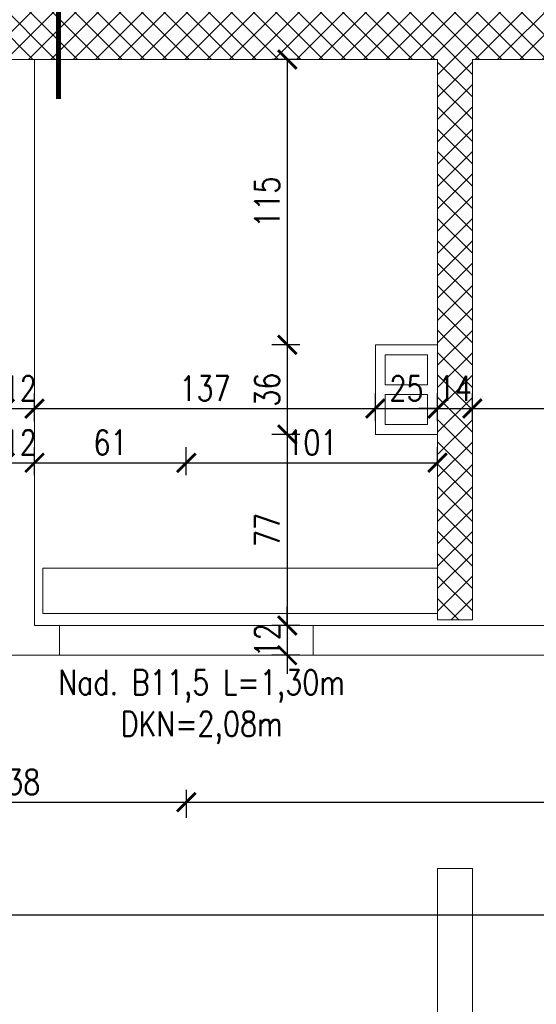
# Model space of a CAD drawing. Header units: millimetres. Extents: x 11984 to 50512, y -26688 to 13952.
# Tile 18 of 85: x 18608 to 18815, y 10412 to 10808. Entities that reach past the tile are written whole.
import ezdxf

# ---------------------------------------------------------------- set-up
doc = ezdxf.new("R2010")
doc.units = ezdxf.units.MM
doc.header["$MEASUREMENT"] = 0
doc.linetypes.add('HIDDEN', pattern=[9.525, 6.35, -3.175])
doc.layers.add('e-cad_opisy', color=7, linetype='Continuous')
for name, color, linetype, lineweight in [('e-cad_wymiary', 5, 'Continuous', 9), ('k-kreskowanie', 252, 'Continuous', 9), ('k-widok', 1, 'Continuous', 20), ('k-wyburzenia', 215, 'PNEUMATIC2', 9), ('k-ściany działowe', 2, 'Continuous', 20), ('k-ściany istniejące', 190, 'Continuous', 18)]:
    doc.layers.add(name, color=color, linetype=linetype, lineweight=lineweight)
doc.styles.add('e-cad_1', font='simplex.shx', dxfattribs={"width": 0.8})
doc.linetypes.add('PNEUMATIC2', pattern='A,0.5,-0.25,["//",Standard,S=0.2,R=0,X=-0.1,Y=-0.1],-0.25', length=1)
doc.dimstyles.new('e-cad_1_50_[cm]', dxfattribs={"dimscale": 5, "dimtxt": 2, "dimasz": 1.5, "dimexe": 1.25, "dimexo": 0.625, "dimtad": 1, "dimdec": 0, "dimrnd": 0.1, "dimdsep": 46, "dimtxsty": 'e-cad_1', "dimblk": 'ARCHTICK', "dimcen": 1.5, "dimclrd": 256, "dimclre": 256, "dimclrt": 7, "dimadec": 0, "dimazin": 0, "dimtfac": 1, "dimtdec": 0, "dimtix": 1, "dimtmove": 0, "dimatfit": 0, "dimfxl": 0, "dimarcsym": 0})

# ---------------------------------------------------------------- blocks, each defined once
blk = doc.blocks.new('_ArchTick')
at = {"color": 0, "linetype": 'ByBlock', "const_width": 0.15}
blk.add_lwpolyline([(-0.5, -0.5), (0.5, 0.5)], dxfattribs=at)
blk = doc.blocks.new('*D662')
at = {"layer": 'Defpoints', "color": 0, "ltscale": 2}
for p in [(20124.71, 10448.29), (20124.71, 10445.51), (18471.52, 10430.99)]:
    blk.add_point(p, dxfattribs=at)
at = {"layer": 'e-cad_wymiary', "lineweight": -2}
for p, q in [((18471.52, 10443.29), (18471.52, 10454.54)), ((20124.71, 10448.29), (20124.71, 10454.54)), ((18471.52, 10448.29), (20124.71, 10448.29))]:
    blk.add_line(p, q, dxfattribs=at)
at = {"layer": 'e-cad_wymiary', "lineweight": -2, "ltscale": 2, "xscale": 7.5, "yscale": 7.5, "zscale": 7.5, "rotation": 180}
blk.add_blockref('_ArchTick', (18471.52, 10448.29), dxfattribs=at)
at = {"layer": 'e-cad_wymiary', "lineweight": -2, "ltscale": 2, "xscale": 7.5, "yscale": 7.5, "zscale": 7.5}
blk.add_blockref('_ArchTick', (20124.71, 10448.29), dxfattribs=at)
at = {"layer": 'e-cad_wymiary', "color": 7, "ltscale": 2, "insert": (19298.12, 10456.42), "char_height": 10, "attachment_point": 5, "style": 'e-cad_1'}
blk.add_mtext('1653', dxfattribs=at)
blk = doc.blocks.new('*D679')
at = {"layer": 'Defpoints', "color": 0, "ltscale": 2}
for p in [(18613.52, 10651.66), (18601.52, 10628.26), (18613.52, 10628.26)]:
    blk.add_point(p, dxfattribs=at)
at = {"layer": 'e-cad_wymiary', "lineweight": -2}
for p, q in [((18601.52, 10646.66), (18601.52, 10657.91)), ((18613.52, 10646.66), (18613.52, 10657.91)), ((18601.52, 10651.66), (18594.02, 10651.66)), ((18601.52, 10651.66), (18613.52, 10651.66)), ((18613.52, 10651.66), (18621.02, 10651.66))]:
    blk.add_line(p, q, dxfattribs=at)
at = {"layer": 'e-cad_wymiary', "lineweight": -2, "ltscale": 2, "xscale": 7.5, "yscale": 7.5, "zscale": 7.5}
blk.add_blockref('_ArchTick', (18601.52, 10651.66), dxfattribs=at)
at = {"layer": 'e-cad_wymiary', "lineweight": -2, "ltscale": 2, "xscale": 7.5, "yscale": 7.5, "zscale": 7.5, "rotation": 180}
blk.add_blockref('_ArchTick', (18613.52, 10651.66), dxfattribs=at)
at = {"layer": 'e-cad_wymiary', "color": 7, "ltscale": 2, "insert": (18607.52, 10659.79), "char_height": 10, "attachment_point": 5, "style": 'e-cad_1'}
blk.add_mtext('12', dxfattribs=at)
blk = doc.blocks.new('*D680')
at = {"layer": 'Defpoints', "color": 0, "ltscale": 2}
for p in [(18750.52, 10651.66), (18750.52, 10641.28), (18613.52, 10628.26)]:
    blk.add_point(p, dxfattribs=at)
at = {"layer": 'e-cad_wymiary', "lineweight": -2}
for p, q in [((18613.52, 10646.66), (18613.52, 10657.91)), ((18750.52, 10646.66), (18750.52, 10657.91)), ((18613.52, 10651.66), (18750.52, 10651.66))]:
    blk.add_line(p, q, dxfattribs=at)
at = {"layer": 'e-cad_wymiary', "lineweight": -2, "ltscale": 2, "xscale": 7.5, "yscale": 7.5, "zscale": 7.5, "rotation": 180}
blk.add_blockref('_ArchTick', (18613.52, 10651.66), dxfattribs=at)
at = {"layer": 'e-cad_wymiary', "lineweight": -2, "ltscale": 2, "xscale": 7.5, "yscale": 7.5, "zscale": 7.5}
blk.add_blockref('_ArchTick', (18750.52, 10651.66), dxfattribs=at)
at = {"layer": 'e-cad_wymiary', "color": 7, "ltscale": 2, "insert": (18682.02, 10659.79), "char_height": 10, "attachment_point": 5, "style": 'e-cad_1'}
blk.add_mtext('137', dxfattribs=at)
blk = doc.blocks.new('*D681')
at = {"layer": 'Defpoints', "color": 0, "ltscale": 2}
for p in [(18775.52, 10651.66), (18750.52, 10641.28), (18775.52, 10641.28)]:
    blk.add_point(p, dxfattribs=at)
at = {"layer": 'e-cad_wymiary', "lineweight": -2}
for p, q in [((18750.52, 10646.66), (18750.52, 10657.91)), ((18775.52, 10646.66), (18775.52, 10657.91)), ((18750.52, 10651.66), (18775.52, 10651.66))]:
    blk.add_line(p, q, dxfattribs=at)
at = {"layer": 'e-cad_wymiary', "lineweight": -2, "ltscale": 2, "xscale": 7.5, "yscale": 7.5, "zscale": 7.5, "rotation": 180}
blk.add_blockref('_ArchTick', (18750.52, 10651.66), dxfattribs=at)
at = {"layer": 'e-cad_wymiary', "lineweight": -2, "ltscale": 2, "xscale": 7.5, "yscale": 7.5, "zscale": 7.5}
blk.add_blockref('_ArchTick', (18775.52, 10651.66), dxfattribs=at)
at = {"layer": 'e-cad_wymiary', "color": 7, "ltscale": 2, "insert": (18763.02, 10659.79), "char_height": 10, "attachment_point": 5, "style": 'e-cad_1'}
blk.add_mtext('25', dxfattribs=at)
blk = doc.blocks.new('*D682')
at = {"layer": 'Defpoints', "color": 0, "ltscale": 2}
for p in [(18789.52, 10651.66), (18775.52, 10641.28), (18789.52, 10641.28)]:
    blk.add_point(p, dxfattribs=at)
at = {"layer": 'e-cad_wymiary', "lineweight": -2}
for p, q in [((18775.52, 10646.66), (18775.52, 10657.91)), ((18789.52, 10646.66), (18789.52, 10657.91)), ((18775.52, 10651.66), (18768.02, 10651.66)), ((18775.52, 10651.66), (18789.52, 10651.66)), ((18789.52, 10651.66), (18797.02, 10651.66))]:
    blk.add_line(p, q, dxfattribs=at)
at = {"layer": 'e-cad_wymiary', "lineweight": -2, "ltscale": 2, "xscale": 7.5, "yscale": 7.5, "zscale": 7.5}
blk.add_blockref('_ArchTick', (18775.52, 10651.66), dxfattribs=at)
at = {"layer": 'e-cad_wymiary', "lineweight": -2, "ltscale": 2, "xscale": 7.5, "yscale": 7.5, "zscale": 7.5, "rotation": 180}
blk.add_blockref('_ArchTick', (18789.52, 10651.66), dxfattribs=at)
at = {"layer": 'e-cad_wymiary', "color": 7, "ltscale": 2, "insert": (18782.52, 10659.79), "char_height": 10, "attachment_point": 5, "style": 'e-cad_1'}
blk.add_mtext('14', dxfattribs=at)
blk = doc.blocks.new('*D683')
at = {"layer": 'Defpoints', "color": 0, "ltscale": 2}
for p in [(19003.73, 10651.66), (18789.52, 10641.28), (19003.73, 10627.26)]:
    blk.add_point(p, dxfattribs=at)
at = {"layer": 'e-cad_wymiary', "lineweight": -2}
for p, q in [((18789.52, 10646.66), (18789.52, 10657.91)), ((19003.73, 10646.66), (19003.73, 10657.91)), ((18789.52, 10651.66), (19003.73, 10651.66))]:
    blk.add_line(p, q, dxfattribs=at)
at = {"layer": 'e-cad_wymiary', "lineweight": -2, "ltscale": 2, "xscale": 7.5, "yscale": 7.5, "zscale": 7.5, "rotation": 180}
blk.add_blockref('_ArchTick', (18789.52, 10651.66), dxfattribs=at)
at = {"layer": 'e-cad_wymiary', "lineweight": -2, "ltscale": 2, "xscale": 7.5, "yscale": 7.5, "zscale": 7.5}
blk.add_blockref('_ArchTick', (19003.73, 10651.66), dxfattribs=at)
at = {"layer": 'e-cad_wymiary', "color": 7, "ltscale": 2, "insert": (18896.62, 10659.79), "char_height": 10, "attachment_point": 5, "style": 'e-cad_1'}
blk.add_mtext('214', dxfattribs=at)
blk = doc.blocks.new('*D698')
at = {"layer": 'Defpoints', "color": 0, "ltscale": 2}
for p in [(18536.52, 10552.52), (18674.52, 10552.52), (18674.52, 10493.5)]:
    blk.add_point(p, dxfattribs=at)
at = {"layer": 'e-cad_wymiary', "lineweight": -2}
for p, q in [((18536.52, 10498.5), (18536.52, 10487.25)), ((18674.52, 10498.5), (18674.52, 10487.25)), ((18536.52, 10493.5), (18674.52, 10493.5))]:
    blk.add_line(p, q, dxfattribs=at)
at = {"layer": 'e-cad_wymiary', "lineweight": -2, "ltscale": 2, "xscale": 7.5, "yscale": 7.5, "zscale": 7.5, "rotation": 180}
blk.add_blockref('_ArchTick', (18536.52, 10493.5), dxfattribs=at)
at = {"layer": 'e-cad_wymiary', "lineweight": -2, "ltscale": 2, "xscale": 7.5, "yscale": 7.5, "zscale": 7.5}
blk.add_blockref('_ArchTick', (18674.52, 10493.5), dxfattribs=at)
at = {"layer": 'e-cad_wymiary', "color": 7, "ltscale": 2, "insert": (18605.52, 10501.62), "char_height": 10, "attachment_point": 5, "style": 'e-cad_1'}
blk.add_mtext('138', dxfattribs=at)
blk = doc.blocks.new('*D699')
at = {"layer": 'Defpoints', "color": 0, "ltscale": 2}
for p in [(18674.52, 10552.52), (19318.49, 10552.52), (19318.49, 10493.5)]:
    blk.add_point(p, dxfattribs=at)
at = {"layer": 'e-cad_wymiary', "lineweight": -2}
for p, q in [((18674.52, 10498.5), (18674.52, 10487.25)), ((19318.49, 10498.5), (19318.49, 10487.25)), ((18674.52, 10493.5), (19318.49, 10493.5))]:
    blk.add_line(p, q, dxfattribs=at)
at = {"layer": 'e-cad_wymiary', "lineweight": -2, "ltscale": 2, "xscale": 7.5, "yscale": 7.5, "zscale": 7.5, "rotation": 180}
blk.add_blockref('_ArchTick', (18674.52, 10493.5), dxfattribs=at)
at = {"layer": 'e-cad_wymiary', "lineweight": -2, "ltscale": 2, "xscale": 7.5, "yscale": 7.5, "zscale": 7.5}
blk.add_blockref('_ArchTick', (19318.49, 10493.5), dxfattribs=at)
at = {"layer": 'e-cad_wymiary', "color": 7, "ltscale": 2, "insert": (18996.5, 10501.62), "char_height": 10, "attachment_point": 5, "style": 'e-cad_1'}
blk.add_mtext('644', dxfattribs=at)
blk = doc.blocks.new('*D704')
at = {"layer": 'Defpoints', "color": 0, "ltscale": 2}
for p in [(18613.52, 10629.92), (18601.52, 10616.29), (18613.52, 10616.29)]:
    blk.add_point(p, dxfattribs=at)
at = {"layer": 'e-cad_wymiary', "lineweight": -2}
for p, q in [((18601.52, 10624.92), (18601.52, 10636.17)), ((18613.52, 10624.92), (18613.52, 10636.17)), ((18601.52, 10629.92), (18594.02, 10629.92)), ((18601.52, 10629.92), (18613.52, 10629.92)), ((18613.52, 10629.92), (18621.02, 10629.92))]:
    blk.add_line(p, q, dxfattribs=at)
at = {"layer": 'e-cad_wymiary', "lineweight": -2, "ltscale": 2, "xscale": 7.5, "yscale": 7.5, "zscale": 7.5}
blk.add_blockref('_ArchTick', (18601.52, 10629.92), dxfattribs=at)
at = {"layer": 'e-cad_wymiary', "lineweight": -2, "ltscale": 2, "xscale": 7.5, "yscale": 7.5, "zscale": 7.5, "rotation": 180}
blk.add_blockref('_ArchTick', (18613.52, 10629.92), dxfattribs=at)
at = {"layer": 'e-cad_wymiary', "color": 7, "ltscale": 2, "insert": (18607.52, 10638.05), "char_height": 10, "attachment_point": 5, "style": 'e-cad_1'}
blk.add_mtext('12', dxfattribs=at)
blk = doc.blocks.new('*D705')
at = {"layer": 'Defpoints', "color": 0, "ltscale": 2}
for p in [(18674.52, 10629.92), (18613.52, 10616.29), (18674.52, 10564.52)]:
    blk.add_point(p, dxfattribs=at)
at = {"layer": 'e-cad_wymiary', "lineweight": -2}
for p, q in [((18613.52, 10624.92), (18613.52, 10636.17)), ((18674.52, 10624.92), (18674.52, 10636.17)), ((18613.52, 10629.92), (18674.52, 10629.92))]:
    blk.add_line(p, q, dxfattribs=at)
at = {"layer": 'e-cad_wymiary', "lineweight": -2, "ltscale": 2, "xscale": 7.5, "yscale": 7.5, "zscale": 7.5, "rotation": 180}
blk.add_blockref('_ArchTick', (18613.52, 10629.92), dxfattribs=at)
at = {"layer": 'e-cad_wymiary', "lineweight": -2, "ltscale": 2, "xscale": 7.5, "yscale": 7.5, "zscale": 7.5}
blk.add_blockref('_ArchTick', (18674.52, 10629.92), dxfattribs=at)
at = {"layer": 'e-cad_wymiary', "color": 7, "ltscale": 2, "insert": (18644.02, 10638.05), "char_height": 10, "attachment_point": 5, "style": 'e-cad_1'}
blk.add_mtext('61', dxfattribs=at)
blk = doc.blocks.new('*D706')
at = {"layer": 'Defpoints', "color": 0, "ltscale": 2}
for p in [(18775.52, 10629.92), (18775.52, 10626.2), (18674.52, 10564.52)]:
    blk.add_point(p, dxfattribs=at)
at = {"layer": 'e-cad_wymiary', "lineweight": -2}
for p, q in [((18674.52, 10624.92), (18674.52, 10636.17)), ((18775.52, 10629.32), (18775.52, 10636.17)), ((18674.52, 10629.92), (18775.52, 10629.92))]:
    blk.add_line(p, q, dxfattribs=at)
at = {"layer": 'e-cad_wymiary', "lineweight": -2, "ltscale": 2, "xscale": 7.5, "yscale": 7.5, "zscale": 7.5, "rotation": 180}
blk.add_blockref('_ArchTick', (18674.52, 10629.92), dxfattribs=at)
at = {"layer": 'e-cad_wymiary', "lineweight": -2, "ltscale": 2, "xscale": 7.5, "yscale": 7.5, "zscale": 7.5}
blk.add_blockref('_ArchTick', (18775.52, 10629.92), dxfattribs=at)
at = {"layer": 'e-cad_wymiary', "color": 7, "ltscale": 2, "insert": (18725.02, 10638.05), "char_height": 10, "attachment_point": 5, "style": 'e-cad_1'}
blk.add_mtext('101', dxfattribs=at)
blk = doc.blocks.new('*D820')
at = {"layer": 'Defpoints', "color": 0, "ltscale": 2}
for p in [(18743.92, 10791.99), (18715.12, 10677.28), (18750.52, 10677.28)]:
    blk.add_point(p, dxfattribs=at)
at = {"layer": 'e-cad_wymiary', "lineweight": -2}
for p, q in [((18720.12, 10791.99), (18708.87, 10791.99)), ((18715.12, 10791.99), (18715.12, 10677.28)), ((18720.12, 10677.28), (18708.87, 10677.28))]:
    blk.add_line(p, q, dxfattribs=at)
at = {"layer": 'e-cad_wymiary', "lineweight": -2, "ltscale": 2, "xscale": 7.5, "yscale": 7.5, "zscale": 7.5}
for p, rotation in [((18715.12, 10791.99), 90), ((18715.12, 10677.28), 270)]:
    blk.add_blockref('_ArchTick', p, dxfattribs=dict(at, rotation=rotation))
at = {"layer": 'e-cad_wymiary', "color": 7, "ltscale": 2, "insert": (18707, 10734.64), "char_height": 10, "attachment_point": 5, "rotation": 90, "style": 'e-cad_1'}
blk.add_mtext('115', dxfattribs=at)
blk = doc.blocks.new('*D821')
at = {"layer": 'Defpoints', "color": 0, "ltscale": 2}
for p in [(18750.52, 10677.28), (18715.12, 10641.28), (18750.52, 10641.28)]:
    blk.add_point(p, dxfattribs=at)
at = {"layer": 'e-cad_wymiary', "lineweight": -2}
for p, q in [((18720.12, 10677.28), (18708.87, 10677.28)), ((18715.12, 10677.28), (18715.12, 10641.28)), ((18720.12, 10641.28), (18708.87, 10641.28))]:
    blk.add_line(p, q, dxfattribs=at)
at = {"layer": 'e-cad_wymiary', "lineweight": -2, "ltscale": 2, "xscale": 7.5, "yscale": 7.5, "zscale": 7.5}
for p, rotation in [((18715.12, 10677.28), 90), ((18715.12, 10641.28), 270)]:
    blk.add_blockref('_ArchTick', p, dxfattribs=dict(at, rotation=rotation))
at = {"layer": 'e-cad_wymiary', "color": 7, "ltscale": 2, "insert": (18707, 10659.28), "char_height": 10, "attachment_point": 5, "rotation": 90, "style": 'e-cad_1'}
blk.add_mtext('36', dxfattribs=at)
blk = doc.blocks.new('*D822')
at = {"layer": 'Defpoints', "color": 0, "ltscale": 2}
for p in [(18750.52, 10641.28), (18715.12, 10564.52), (18740.68, 10564.52)]:
    blk.add_point(p, dxfattribs=at)
at = {"layer": 'e-cad_wymiary', "lineweight": -2}
for p, q in [((18720.12, 10641.28), (18708.87, 10641.28)), ((18715.12, 10641.28), (18715.12, 10564.52)), ((18720.12, 10564.52), (18708.87, 10564.52))]:
    blk.add_line(p, q, dxfattribs=at)
at = {"layer": 'e-cad_wymiary', "lineweight": -2, "ltscale": 2, "xscale": 7.5, "yscale": 7.5, "zscale": 7.5}
for p, rotation in [((18715.12, 10641.28), 90), ((18715.12, 10564.52), 270)]:
    blk.add_blockref('_ArchTick', p, dxfattribs=dict(at, rotation=rotation))
at = {"layer": 'e-cad_wymiary', "color": 7, "ltscale": 2, "insert": (18707, 10602.9), "char_height": 10, "attachment_point": 5, "rotation": 90, "style": 'e-cad_1'}
blk.add_mtext('77', dxfattribs=at)
blk = doc.blocks.new('*D823')
at = {"layer": 'Defpoints', "color": 0, "ltscale": 2}
for p in [(18740.68, 10564.52), (18715.12, 10552.52), (18740.68, 10552.52)]:
    blk.add_point(p, dxfattribs=at)
at = {"layer": 'e-cad_wymiary', "lineweight": -2}
for p, q in [((18715.12, 10564.52), (18715.12, 10572.02)), ((18720.12, 10564.52), (18708.87, 10564.52)), ((18715.12, 10564.52), (18715.12, 10552.52)), ((18720.12, 10552.52), (18708.87, 10552.52)), ((18715.12, 10552.52), (18715.12, 10545.02))]:
    blk.add_line(p, q, dxfattribs=at)
at = {"layer": 'e-cad_wymiary', "lineweight": -2, "ltscale": 2, "xscale": 7.5, "yscale": 7.5, "zscale": 7.5}
for p, rotation in [((18715.12, 10564.52), 270), ((18715.12, 10552.52), 90)]:
    blk.add_blockref('_ArchTick', p, dxfattribs=dict(at, rotation=rotation))
at = {"layer": 'e-cad_wymiary', "color": 7, "ltscale": 2, "insert": (18707, 10558.52), "char_height": 10, "attachment_point": 5, "rotation": 90, "style": 'e-cad_1'}
blk.add_mtext('12', dxfattribs=at)

msp = doc.modelspace()

# ---------------------------------------------------------------- hatches: boundary and pattern name
at = {"layer": 'k-kreskowanie'}
h = msp.add_hatch(dxfattribs=at)
h.set_pattern_fill('ANSI37', color=256, scale=2, style=0)
h.set_pattern_definition([(45, (20560.6375, -11648.78), (-4.490128, 4.490128), []), (135, (20560.6375, -11648.78), (-4.490128, -4.490128), [])])
h.paths.add_polyline_path([(20114.55, 10359.34), (20114.55, 10402.52), (20124.71, 10402.52), (20124.71, 10552.38), (20150.11, 10552.38), (20150.11, 10402.52), (20562.44, 10402.52), (20562.44, 10522.75), (20605.62, 10522.75), (20605.62, 9739.58), (20562.44, 9739.58), (20497.32, 9739.58), (20497.32, 9782.76), (20562.44, 9782.76), (20562.44, 10359.34)])
h.paths.add_polyline_path([(20114.55, 10791.99), (20114.55, 10834.32), (20124.71, 10834.32), (20562.44, 10834.32), (20562.44, 11331.32), (20481.16, 11331.32), (20481.16, 11374.5), (20605.62, 11374.5), (20605.62, 10677.69), (20562.44, 10677.69), (20562.44, 10791.99), (20150.11, 10791.99), (20150.11, 10654.38), (20124.71, 10654.38), (20124.71, 10791.99)])
h.paths.add_polyline_path([(20200.91, 10806.38), (20221.23, 10806.38), (20221.23, 10819.93), (20200.91, 10819.93)], flags=16)
h.paths.add_polyline_path([(20161.97, 10806.38), (20180.59, 10806.38), (20180.59, 10819.93), (20161.97, 10819.93)], flags=16)
h.paths.add_polyline_path([(17610.48, 10686.04), (17610.48, 11090.05), (17655.48, 11090.05), (17655.48, 10833.52), (17958.48, 10833.52), (17958.48, 10927.02), (17982.48, 10927.02), (17982.48, 10833.52), (17989.48, 10833.52), (17989.48, 10794.52), (17655.48, 10794.52), (17655.48, 10686.04)])
h.paths.add_polyline_path([(19732.71, 10791.99), (19732.71, 10834.32), (19849.55, 10834.32), (19849.55, 11374.5), (19973.16, 11374.5), (19973.16, 11331.32), (19892.73, 11331.32), (19892.73, 10834.32), (19914.74, 10834.32), (19914.74, 10791.99), (19901.86, 10791.99), (19901.86, 10816.54), (19826.86, 10816.54), (19826.86, 10791.99)])
h.paths.add_polyline_path([(17610.48, 10284.84), (17610.48, 10539.8), (17655.48, 10539.8), (17655.48, 10402.52), (17782.87, 10402.52), (18091.48, 10402.52), (18091.48, 10422.52), (18117.52, 10422.52), (18117.52, 10402.52), (18140.01, 10402.52), (18140.01, 10359.34), (17655.48, 10359.34), (17655.48, 10284.84)])
h.paths.add_polyline_path([(18902.97, 10359.34), (18902.97, 10402.52), (19002.88, 10402.52), (19002.88, 10017.29), (19096.01, 10017.29), (19096.01, 9992.74), (19002.88, 9992.74), (19002.88, 9907.76), (18977.48, 9907.76), (18977.48, 10359.34)])
h.paths.add_polyline_path([(18594.48, 10791.99), (18594.48, 10834.32), (18602.48, 10834.32), (18602.48, 10862.32), (18647.48, 10862.32), (18647.48, 10834.32), (18848.79, 10834.32), (18848.79, 10791.99), (18789.52, 10791.99), (18789.52, 10566.78), (18775.52, 10566.78), (18775.52, 10791.99)])
h.paths.add_polyline_path([(19218.09, 9992.74), (19218.09, 10017.29), (19228.09, 10017.29), (19228.09, 10402.52), (19359.65, 10402.52), (19359.65, 10359.34), (19265.65, 10359.34), (19265.65, 10281.34), (19252.65, 10281.34), (19252.65, 9907.76), (19228.09, 9907.76), (19228.09, 9992.74)])
h.paths.add_polyline_path([(19616.95, 10359.34), (19616.95, 10402.52), (20014.65, 10402.52), (20014.65, 10359.34), (19936.21, 10359.34), (19936.21, 10281.34), (19897.81, 10281.34), (19897.81, 10359.34)])
h.paths.add_polyline_path([(19909.81, 10293.34), (19924.21, 10293.34), (19924.21, 10314.34), (19909.81, 10314.34)], flags=16)
h.paths.add_polyline_path([(19909.81, 10326.34), (19924.21, 10326.34), (19924.21, 10347.34), (19909.81, 10347.34)], flags=16)
h.paths.add_polyline_path([(17610.48, 9739.58), (17610.48, 10131.59), (17655.48, 10131.59), (17655.48, 9782.76), (17712.07, 9782.76), (17712.07, 9739.58)])
h.paths.add_polyline_path([(18273.77, 10794.52), (18273.77, 10833.52), (18327.48, 10833.52), (18327.48, 10849.32), (18368.48, 10849.32), (18368.48, 10834.32), (18504.48, 10834.32), (18504.48, 10801.99), (18491.48, 10801.99), (18491.48, 10793.99), (18471.52, 10793.99), (18471.52, 10731.52), (18454.52, 10731.52), (18454.52, 10794.52)])
h.paths.add_polyline_path([(18230.01, 10359.34), (18230.01, 10402.52), (18601.48, 10402.52), (18601.48, 10359.34)])
h.paths.add_polyline_path([(19366.95, 10791.99), (19366.95, 10834.32), (19577.77, 10834.32), (19577.77, 10791.99)])
h.paths.add_polyline_path([(19003.73, 10791.99), (19003.73, 10834.32), (19212.01, 10834.32), (19212.01, 10791.99)])
h.paths.add_polyline_path([(20128.1, 11331.32), (20128.1, 11374.5), (20326.22, 11374.5), (20326.22, 11331.32)])
h.paths.add_polyline_path([(19851.31, 9739.58), (19851.31, 9782.76), (19897.81, 9782.76), (19897.81, 9812.76), (19923.21, 9812.76), (19923.21, 9782.76), (19957.43, 9782.76), (19957.43, 9739.58)])
h.paths.add_polyline_path([(18908.12, 9739.58), (18908.12, 9782.76), (19038.06, 9782.76), (19038.06, 9739.58)])
h.paths.add_polyline_path([(19181.06, 9739.58), (19181.06, 9782.76), (19311, 9782.76), (19311, 9739.58), (19194.23, 9739.58)])
h.paths.add_polyline_path([(18703.48, 10359.34), (18703.48, 10402.52), (18812.38, 10402.52), (18812.38, 10359.34)])
h.paths.add_polyline_path([(18091.48, 10774.52), (18091.48, 10833.52), (18167.48, 10833.52), (18167.48, 10794.52), (18117.52, 10794.52), (18117.52, 10774.52)])
h.paths.add_polyline_path([(18262.12, 9739.58), (18262.12, 9782.76), (18358.5, 9782.76), (18358.5, 9739.58)])
h.paths.add_polyline_path([(19459.55, 10359.34), (19459.55, 10402.52), (19514.95, 10402.52), (19514.95, 10359.34)])
h.paths.add_polyline_path([(17862.07, 9739.58), (17862.07, 9782.76), (17912.3, 9782.76), (17912.3, 9739.58)])
h.paths.add_polyline_path([(18454.52, 10604.52), (18454.52, 10731.52), (18471.52, 10731.52), (18471.52, 10604.52)])
h.paths.add_polyline_path([(18708.31, 9739.58), (18708.31, 9782.76), (18758.12, 9782.76), (18758.12, 9739.58)])
h.paths.add_polyline_path([(18508.5, 9739.58), (18508.5, 9782.76), (18558.31, 9782.76), (18558.31, 9739.58)])
h.paths.add_polyline_path([(18062.3, 9739.58), (18062.3, 9782.76), (18112.12, 9782.76), (18112.12, 9739.58)])
h.paths.add_polyline_path([(19461, 9739.58), (19461, 9782.76), (19506.58, 9782.76), (19506.58, 9739.58)])
h.paths.add_polyline_path([(20107.43, 9739.58), (20107.43, 9782.76), (20152.58, 9782.76), (20152.58, 9739.58)])
h.paths.add_polyline_path([(19656.58, 9739.58), (19656.58, 9782.76), (19701.31, 9782.76), (19701.31, 9739.58)])
h.paths.add_polyline_path([(20302.58, 9739.58), (20302.58, 9782.76), (20347.32, 9782.76), (20347.32, 9739.58)])
h.paths.add_polyline_path([(17958.48, 11029.02), (17958.48, 11072.32), (17982.48, 11072.32), (17982.48, 11051.92), (17982.48, 11029.02)])
h.paths.add_polyline_path([(20146.39, 10448.92), (20128.44, 10448.92), (20128.44, 10463.92), (20146.39, 10463.92)], flags=24)
h.paths.add_polyline_path([(20177.06, 10389.91), (20177.06, 10371.96), (20162.06, 10371.96), (20162.06, 10389.91)], flags=24)
h.paths.add_polyline_path([(20515.52, 10389.91), (20515.52, 10371.96), (20500.52, 10371.96), (20500.52, 10389.91)], flags=24)
h.paths.add_polyline_path([(20177.06, 10822.13), (20177.06, 10804.18), (20162.06, 10804.18), (20162.06, 10822.13)], flags=24)
h.paths.add_polyline_path([(20515.52, 10822.13), (20515.52, 10804.18), (20500.52, 10804.18), (20500.52, 10822.13)], flags=24)
h.paths.add_polyline_path([(17979.65, 10866.66), (17961.31, 10866.66), (17961.31, 10881.66), (17979.65, 10881.66)], flags=24)
h.paths.add_polyline_path([(17873.53, 10822.81), (17873.53, 10805.24), (17858.53, 10805.24), (17858.53, 10822.81)], flags=24)
h.paths.add_polyline_path([(18999.16, 10109.31), (18981.2, 10109.31), (18981.2, 10124.31), (18999.16, 10124.31)], flags=24)
h.paths.add_polyline_path([(18999.16, 10283.57), (18981.2, 10283.57), (18981.2, 10298.57), (18999.16, 10298.57)], flags=24)
h.paths.add_polyline_path([(18933.97, 10389.91), (18933.97, 10371.96), (18918.97, 10371.96), (18918.97, 10389.91)], flags=24)
h.paths.add_polyline_path([(19060.03, 10013.99), (19060.03, 9996.04), (19045.03, 9996.04), (19045.03, 10013.99)], flags=24)
h.paths.add_polyline_path([(18999.16, 10304.98), (18981.2, 10304.98), (18981.2, 10319.98), (18999.16, 10319.98)], flags=24)
h.paths.add_polyline_path([(19345.09, 10389.91), (19345.09, 10371.96), (19330.09, 10371.96), (19330.09, 10389.91)], flags=24)
h.paths.add_polyline_path([(19249.35, 10109.31), (19231.39, 10109.31), (19231.39, 10124.31), (19249.35, 10124.31)], flags=24)
h.paths.add_polyline_path([(19255.85, 10283.57), (19237.89, 10283.57), (19237.89, 10298.57), (19255.85, 10298.57)], flags=24)
h.paths.add_polyline_path([(19255.85, 10304.98), (19237.89, 10304.98), (19237.89, 10319.98), (19255.85, 10319.98)], flags=24)
h.paths.add_polyline_path([(19772.76, 10389.91), (19772.76, 10371.96), (19757.76, 10371.96), (19757.76, 10389.91)], flags=24)
h.paths.add_polyline_path([(19957.55, 10389.91), (19957.55, 10371.96), (19942.55, 10371.96), (19942.55, 10389.91)], flags=24)
h.paths.add_polyline_path([(19925.98, 10304.98), (19908.03, 10304.98), (19908.03, 10319.98), (19925.98, 10319.98)], flags=24)
h.paths.add_polyline_path([(18297.75, 10822.81), (18297.75, 10805.24), (18282.75, 10805.24), (18282.75, 10822.81)], flags=24)
h.paths.add_polyline_path([(18554.65, 10389.91), (18554.65, 10371.96), (18539.65, 10371.96), (18539.65, 10389.91)], flags=24)
h.paths.add_polyline_path([(18471.23, 10652.29), (18454.81, 10652.29), (18454.81, 10667.29), (18471.23, 10667.29)], flags=24)
h.paths.add_polyline_path([(19898.77, 10243.02), (19664.82, 10243.02), (19664.82, 10296.6), (19898.77, 10296.6)], flags=9)
h.paths.add_polyline_path([(20146.39, 10652.29), (20128.44, 10652.29), (20128.44, 10667.29), (20146.39, 10667.29)], flags=9)
h.paths.add_polyline_path([(17873.53, 10412.6), (17873.53, 10395.03), (17858.53, 10395.03), (17858.53, 10412.6)], flags=9)
h.paths.add_polyline_path([(20127.85, 10730.09), (20111.42, 10730.09), (20111.42, 10745.09), (20127.85, 10745.09)], flags=9)
h.paths.add_polyline_path([(18790.93, 10652.29), (18774.12, 10652.29), (18774.12, 10667.29), (18790.93, 10667.29)], flags=9)
h.paths.add_polyline_path([(17991.15, 10866.66), (17980.81, 10866.66), (17980.81, 10881.66), (17991.15, 10881.66)], flags=9)

# ---------------------------------------------------------------- linework, layer by layer
at = {"layer": 'e-cad_wymiary', "linetype": 'HIDDEN', "ltscale": 2, "const_width": 2}
msp.add_lwpolyline([(18623.17, 11377.2), (18623.17, 10776.11)], dxfattribs=at)
at = {"layer": 'k-widok'}
for p, q in [((18623.52, 10564.52), (18725.52, 10564.52)), ((18623.52, 10552.52), (18725.52, 10552.52))]:
    msp.add_line(p, q, dxfattribs=at)
for points in [[(18750.52, 10641.28), (18775.52, 10641.28), (18775.52, 10677.28), (18750.52, 10677.28)], [(18754.52, 10661.28), (18771.52, 10661.28), (18771.52, 10673.28), (18754.52, 10673.28)], [(18754.52, 10645.28), (18771.52, 10645.28), (18771.52, 10657.28), (18754.52, 10657.28)]]:
    msp.add_lwpolyline(points, close=True, dxfattribs=at)
at = {"layer": 'k-wyburzenia', "ltscale": 25}
msp.add_line((18616.8, 10587.52), (18616.8, 10569.32), dxfattribs=at)
for points in [[(18775.52, 10587.52), (18616.8, 10587.52)], [(18616.8, 10569.32), (18775.52, 10569.32)], [(18775.52, 10402.52), (18775.52, 10466.87), (18789.52, 10466.87), (18789.52, 10402.52)]]:
    msp.add_lwpolyline(points, dxfattribs=at)
at = {"layer": 'k-wyburzenia', "ltscale": 15}
msp.add_lwpolyline([(18775.52, 10569.32), (18775.52, 10566.78)], dxfattribs=at)
at = {"layer": 'k-ściany działowe'}
for points in [[(18601.52, 10791.99), (18601.52, 10564.52), (18587.52, 10564.52), (18587.52, 10552.52), (18623.52, 10552.52), (18623.52, 10564.52), (18613.52, 10564.52), (18613.52, 10791.99), (18601.52, 10791.99)], [(19003.73, 10627.26), (19003.73, 10564.52), (18725.52, 10564.52), (18725.52, 10552.52), (19267.49, 10552.52), (19267.49, 10564.52), (19015.73, 10564.52), (19015.73, 10627.26), (19003.73, 10627.26)]]:
    msp.add_lwpolyline(points, dxfattribs=at)
at = {"layer": 'k-ściany istniejące'}
msp.add_line((18775.52, 10791.99), (18594.48, 10791.99), dxfattribs=at)
for points in [[(18775.52, 10566.78), (18775.52, 10791.99)], [(18789.52, 10791.99), (18848.79, 10791.99)], [(18789.52, 10566.78), (18789.52, 10791.99)], [(18775.52, 10566.78), (18789.52, 10566.78)]]:
    msp.add_lwpolyline(points, dxfattribs=at)

# ---------------------------------------------------------------- dimensions: what is measured, and where the dimension line sits
at = {"layer": 'e-cad_wymiary'}
dim = msp.add_linear_dim(base=(18715.12, 10677.28), p1=(18743.92, 10791.99), p2=(18750.52, 10677.28), angle=90, dimstyle='e-cad_1_50_[cm]', dxfattribs=at)
dim.commit()
dim.dimension.update_dxf_attribs({"geometry": '*D820', "text_midpoint": (18707, 10734.64)})
for base, p1, p2, picture, middle in [((18715.12, 10641.28), (18750.52, 10677.28), (18750.52, 10641.28), '*D821', (18707, 10659.28)), ((18715.12, 10564.52), (18750.52, 10641.28), (18740.68, 10564.52), '*D822', (18707, 10602.9))]:
    dim = msp.add_linear_dim(base=base, p1=p1, p2=p2, angle=90, dimstyle='e-cad_1_50_[cm]', override={"dimtmove": 1}, dxfattribs=at)
    dim.commit()
    dim.dimension.update_dxf_attribs({"geometry": picture, "text_midpoint": middle})
for base, p1, p2, picture, middle in [((18613.52, 10651.66), (18601.52, 10628.26), (18613.52, 10628.26), '*D679', (18607.52, 10659.79)), ((18750.52, 10651.66), (18613.52, 10628.26), (18750.52, 10641.28), '*D680', (18682.02, 10659.79)), ((18775.52, 10651.66), (18750.52, 10641.28), (18775.52, 10641.28), '*D681', (18763.02, 10659.79)), ((18789.52, 10651.66), (18775.52, 10641.28), (18789.52, 10641.28), '*D682', (18782.52, 10659.79)), ((19003.73, 10651.66), (18789.52, 10641.28), (19003.73, 10627.26), '*D683', (18896.62, 10659.79)), ((18613.52, 10629.92), (18601.52, 10616.29), (18613.52, 10616.29), '*D704', (18607.52, 10638.05)), ((18674.52, 10629.92), (18613.52, 10616.29), (18674.52, 10564.52), '*D705', (18644.02, 10638.05)), ((18775.52, 10629.92), (18674.52, 10564.52), (18775.52, 10626.2), '*D706', (18725.02, 10638.05)), ((20124.71, 10448.29), (18471.52, 10430.99), (20124.71, 10445.51), '*D662', (19298.12, 10456.42))]:
    dim = msp.add_linear_dim(base=base, p1=p1, p2=p2, dimstyle='e-cad_1_50_[cm]', override={"dimtmove": 1}, dxfattribs=at)
    dim.commit()
    dim.dimension.update_dxf_attribs({"geometry": picture, "text_midpoint": middle})

# ---------------------------------------------------------------- next in the draw order: texts
at = {"layer": 'e-cad_opisy', "linetype": 'Continuous', "insert": (18680.7, 10546.65), "char_height": 10, "width": 143.6031, "attachment_point": 2, "style": 'e-cad_1', "bg_fill": 2}
msp.add_mtext('Nad. B11,5 L=1,30m\\PDKN=2,08m', dxfattribs=at)

# ---------------------------------------------------------------- next in the draw order: dimensions: what is measured, and where the dimension line sits
at = {"layer": 'e-cad_wymiary'}
dim = msp.add_linear_dim(base=(18715.12, 10552.52), p1=(18740.68, 10564.52), p2=(18740.68, 10552.52), angle=90, dimstyle='e-cad_1_50_[cm]', override={"dimtmove": 1}, dxfattribs=at)
dim.commit()
dim.dimension.update_dxf_attribs({"geometry": '*D823', "text_midpoint": (18707, 10558.52)})
for base, p1, p2, picture, middle in [((18674.52, 10493.5), (18536.52, 10552.52), (18674.52, 10552.52), '*D698', (18605.52, 10501.62)), ((19318.49, 10493.5), (18674.52, 10552.52), (19318.49, 10552.52), '*D699', (18996.5, 10501.62))]:
    dim = msp.add_linear_dim(base=base, p1=p1, p2=p2, dimstyle='e-cad_1_50_[cm]', override={"dimtmove": 1}, dxfattribs=at)
    dim.commit()
    dim.dimension.update_dxf_attribs({"geometry": picture, "text_midpoint": middle})

doc.saveas('drawing.dxf')
